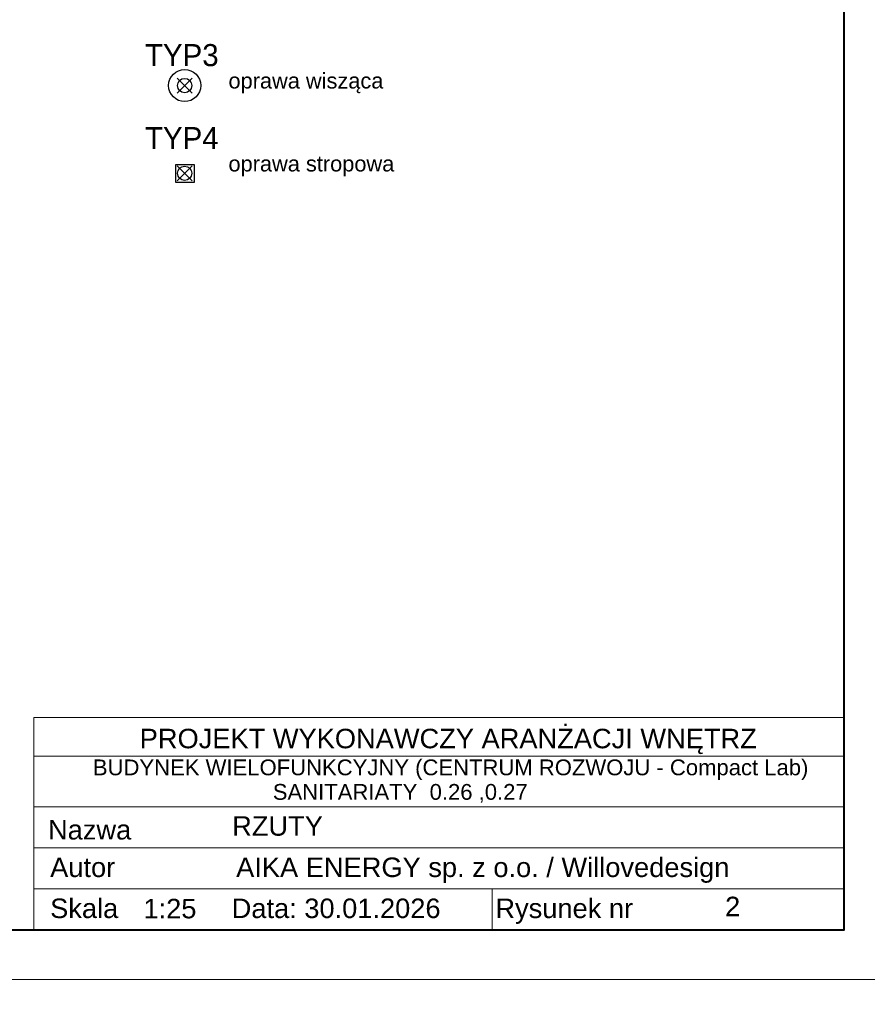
# Model space of a CAD drawing. Header units: centimetres. Extents: x -15121 to 30567, y -60641 to 0.
# Tile 103 of 256: x 5212 to 5904, y -25995 to -25192. Entities that reach past the tile are written whole.
import ezdxf
from ezdxf.enums import TextEntityAlignment as Align

# ---------------------------------------------------------------- set-up
doc = ezdxf.new("R2010")
doc.units = ezdxf.units.CM
doc.header["$LTSCALE"] = 60
doc.layers.add('A Obramowanie', color=7, linetype='Continuous', lineweight=15, plot=False)
doc.layers.add('A Ramka', color=5, linetype='Continuous', lineweight=40)
doc.layers.add('A tabelka ogólna 25', color=7, linetype='Continuous', lineweight=20)
doc.layers.add('AIKA lampy i wyłaczniki2', color=150, linetype='Continuous')
doc.layers.add('AIKA lampy sanitariaty', color=3, linetype='Continuous')
doc.styles.add('Annotative', font='arial.ttf')
doc.styles.add('TableTextStyle', font='txt')

msp = doc.modelspace()

# ---------------------------------------------------------------- linework, layer by layer
at = {"layer": 'A Obramowanie', "transparency": 33554610}
for points in [[(5922.788, -25975.0194), (3689.6487, -25975.0194), (3689.6487, -24408.9094), (5922.788, -24408.9094)], [(5922.788, -27541.1294), (3689.6487, -27541.1294), (3689.6487, -25975.0194), (5922.788, -25975.0194)]]:
    msp.add_lwpolyline(points, close=True, dxfattribs=at)
at = {"layer": 'A Ramka', "transparency": 33554610}
msp.add_lwpolyline([(5885.193, -24449.4644), (3727.2437, -24449.4644), (3727.2437, -25934.4644), (5885.193, -25934.4644)], close=True, dxfattribs=at)
at = {"layer": 'A tabelka ogólna 25', "transparency": 33554610}
for p, q in [((5223.8496, -25761.3261), (5885.193, -25761.3261)), ((5223.8496, -25761.3261), (5223.8496, -25934.4644)), ((5885.193, -25761.3261), (5885.193, -25934.4644)), ((5223.8496, -25834.0178), (5885.193, -25834.0178)), ((5223.8496, -25834.0178), (5885.193, -25834.0178)), ((5223.8496, -25867.5), (5885.193, -25867.5)), ((5223.8496, -25867.5), (5885.193, -25867.5)), ((5223.8496, -25900.9822), (5885.193, -25900.9822)), ((5223.8496, -25900.9822), (5885.193, -25900.9822)), ((5598.0712, -25900.9822), (5598.0712, -25934.4644)), ((5223.8496, -25934.2373), (5885.193, -25934.2373)), ((5223.8496, -25934.2373), (5885.193, -25934.2373))]:
    msp.add_line(p, q, dxfattribs=at)
at = {"layer": 'A tabelka ogólna 25', "linetype": 'ByBlock', "transparency": 33554610}
msp.add_line((5224.2092, -25792.6511), (5885.5526, -25792.6511), dxfattribs=at)
at = {"layer": 'AIKA lampy i wyłaczniki2'}
for p, q in [((5340.8814, -25239.315), (5353.0285, -25251.4621)), ((5353.0285, -25239.315), (5340.8814, -25251.4621)), ((5340.8486, -25310.9032), (5352.9957, -25323.0503)), ((5352.9957, -25310.9032), (5340.8486, -25323.0503))]:
    msp.add_line(p, q, dxfattribs=at)
msp.add_lwpolyline([(5339.6165, -25309.8449), (5354.7094, -25309.8449), (5354.7094, -25324.6456), (5339.6165, -25324.6456)], close=True, dxfattribs=at)
for centre, radius in [((5346.955, -25245.3886), 13.0972), ((5346.955, -25245.3886), 5.8413), ((5346.9221, -25316.9768), 5.8413)]:
    msp.add_circle(centre, radius, dxfattribs=at)

# ---------------------------------------------------------------- texts
at = {"layer": 'A tabelka ogólna 25', "transparency": 33554610, "style": 'Annotative'}
for s, height, p in [('PROJEKT WYKONAWCZY ARANŻACJI WNĘTRZ', 15.909091, (5562.1156, -25770.4043)), ('BUDYNEK WIELOFUNKCYJNY (CENTRUM ROZWOJU - Compact Lab) ', 12.886364, (5566.5524, -25795.4719))]:
    msp.add_text(s, height=height, dxfattribs=at).set_placement(p, align=Align.TOP_CENTER)
for s, height, p in [('SANITARIATY  0.26 ,0.27', 12.886364, (5418.8662, -25828.367)), ('Nazwa ', 15.90909, (5235.4027, -25860.7666)), ('RZUTY', 15.90909, (5385.7214, -25857.6693)), ('Autor', 15.90909, (5237.1415, -25891.4196)), ('AIKA ENERGY sp. z o.o. / Willovedesign', 15.909091, (5388.9783, -25891.4196)), ('Skala ', 15.90909, (5237.1415, -25924.9018)), (' 1:25', 15.90909, (5307.1301, -25925.1289)), (' Data: 30.01.2026', 15.909091, (5379.1444, -25924.9018)), (' Rysunek nr ', 15.909091, (5594.4211, -25924.9018)), ('2', 15.9091, (5788.0936, -25923.3935))]:
    msp.add_text(s, height=height, dxfattribs=at).set_placement(p)
at = {"layer": 'A tabelka ogólna 25', "transparency": 33554610, "char_height": 12.727273, "width": 285.521666, "attachment_point": 1, "style": 'Annotative'}
for s, insert in [('{\\C7;\\P\\Poprawa wisząca}', (5382.6824, -25192.6318)), ('{\\C7;\\P\\Poprawa stropowa }', (5382.6824, -25260.3521))]:
    msp.add_mtext(s, dxfattribs=dict(at, insert=insert))
at = {"layer": 'AIKA lampy sanitariaty', "style": 'TableTextStyle'}
for s, p in [('TYP3', (5314.4923, -25229.5419)), ('TYP4', (5314.4923, -25297.2622))]:
    msp.add_text(s, height=18, dxfattribs=at).set_placement(p)

doc.saveas('drawing.dxf')
